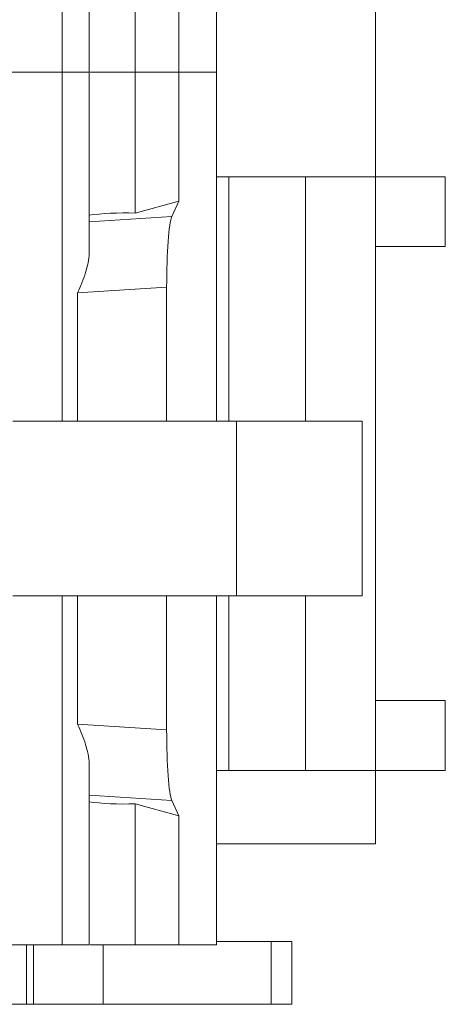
# Model space of a CAD drawing. Header units: inches. Extents: x 830 to 2908, y -1046 to 167.
# Tile 52 of 62: x 2701 to 2707, y -821 to -807. Entities that reach past the tile are written whole.
import ezdxf

# ---------------------------------------------------------------- set-up
doc = ezdxf.new("R2010")
doc.units = ezdxf.units.IN
doc.header["$LTSCALE"] = 23.1
doc.header["$MEASUREMENT"] = 0
doc.layers.get('0').update_dxf_attribs({"lineweight": 18})
doc.layers.add('1_6', color=7, linetype='Continuous', lineweight=18)

msp = doc.modelspace()

# ---------------------------------------------------------------- linework, layer by layer
at = {"color": 7, "linetype": 'Continuous', "lineweight": 0}
for p, q in [((2705.83, -819.113), (2705.83, -793.213)), ((2706.83, -809.563), (2703.555, -809.563)), ((2703.73, -809.563), (2703.73, -813.063)), ((2704.83, -813.063), (2704.83, -809.563)), ((2706.83, -809.563), (2706.83, -810.563)), ((2705.83, -810.563), (2706.83, -810.563)), ((2703.73, -815.563), (2703.73, -818.063)), ((2704.83, -818.063), (2704.83, -815.563)), ((2706.83, -817.063), (2705.83, -817.063)), ((2706.83, -817.063), (2706.83, -818.063)), ((2703.555, -818.063), (2706.83, -818.063)), ((2703.555, -819.113), (2705.83, -819.113)), ((2700.83, -821.413), (2700.83, -820.563)), ((2700.93, -821.413), (2700.93, -820.563)), ((2701.93, -821.413), (2701.93, -820.563)), ((2704.63, -820.513), (2703.555, -820.513)), ((2704.337, -821.413), (2704.337, -820.513)), ((2704.63, -820.513), (2704.63, -821.413)), ((2608.034, -821.413), (2704.63, -821.413))]:
    msp.add_line(p, q, dxfattribs=at)
at = {"layer": '1_6', "color": 7, "linetype": 'Continuous', "lineweight": 0}
for p, q in [((2701.343, -813.063), (2701.343, -803.063)), ((2703.552, -813.063), (2703.552, -803.063)), ((2703.555, -813.063), (2703.555, -803.063)), ((2701.729, -810.657), (2701.729, -805.469)), ((2702.388, -806.042), (2702.388, -810.084)), ((2703.013, -806.213), (2703.013, -809.913)), ((2701.729, -808.063), (2632.11, -808.063)), ((2703.555, -808.063), (2701.742, -808.063)), ((2703.013, -809.913), (2702.388, -810.084)), ((2703.013, -809.913), (2702.913, -810.133)), ((2702.913, -810.133), (2701.729, -810.207)), ((2701.563, -811.224), (2702.839, -811.143)), ((2702.839, -811.143), (2702.839, -813.063)), ((2701.563, -811.224), (2701.563, -813.063)), ((2705.638, -813.063), (2700.638, -813.063)), ((2703.838, -815.563), (2703.838, -813.063)), ((2705.638, -815.563), (2705.638, -813.063)), ((2700.638, -815.563), (2705.638, -815.563)), ((2701.343, -820.563), (2701.343, -815.563)), ((2701.563, -815.563), (2701.563, -817.403)), ((2702.839, -815.563), (2702.839, -817.483)), ((2703.552, -820.563), (2703.552, -815.563)), ((2703.555, -820.563), (2703.555, -815.563)), ((2702.839, -817.483), (2701.563, -817.403)), ((2701.729, -820.563), (2701.729, -817.969)), ((2701.729, -818.419), (2702.913, -818.494)), ((2702.913, -818.494), (2703.013, -818.713)), ((2703.013, -818.713), (2702.388, -818.542)), ((2702.388, -818.542), (2702.388, -820.563)), ((2703.013, -818.713), (2703.013, -820.563)), ((2632.11, -820.563), (2701.729, -820.563)), ((2701.742, -820.563), (2703.555, -820.563))]:
    msp.add_line(p, q, dxfattribs=at)
for centre, major_axis, ratio, start_param, end_param in [((2702.225, -810.215), (0.762, 0), 0.176327, 1.354899, 2.287855), ((2702.927, -811.117), (0.002, 1.002), 0.087873, 0.191174, 1.597716), ((2702.927, -817.51), (-0.002, 1.002), 0.087873, 1.543877, 2.950419), ((2702.225, -818.411), (0.762, 0), 0.176327, -2.287176, -1.354899)]:
    msp.add_ellipse(centre, major_axis=major_axis, ratio=ratio, start_param=start_param, end_param=end_param, dxfattribs=at)
for points, knots in [([(2701.729, -810.657), (2701.729, -810.751), (2701.681, -810.947), (2701.606, -811.13), (2701.563, -811.224)], [0, 0, 0, 0, 0.476354, 1, 1, 1, 1]), ([(2701.563, -817.403), (2701.606, -817.497), (2701.681, -817.679), (2701.729, -817.875), (2701.729, -817.969)], [0, 0, 0, 0, 0.523638, 1, 1, 1, 1])]:
    msp.add_open_spline(points, degree=3, knots=knots, dxfattribs=at)

doc.saveas('drawing.dxf')
